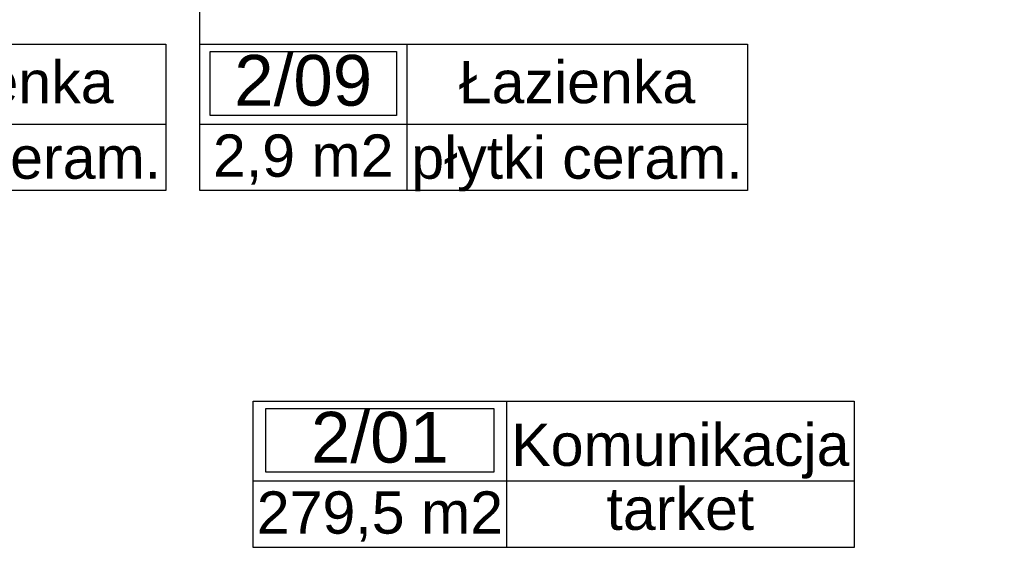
# Model space of a CAD drawing. Header units: millimetres. Extents: x -175445 to -20415, y -559200 to 231527.
# Tile 241 of 256: x -145823 to -142331, y -24370 to -22456. Entities that reach past the tile are written whole.
import ezdxf
from ezdxf.enums import TextEntityAlignment as Align

# ---------------------------------------------------------------- set-up
doc = ezdxf.new("R2010")
doc.units = ezdxf.units.MM
doc.header["$MEASUREMENT"] = 0
for name, color, linetype in [('Polilinia', 7, 'Continuous'), ('Strefa', 7, 'Continuous'), ('Wymiary', 63, 'Continuous')]:
    doc.layers.add(name, color=color, linetype=linetype)
doc.styles.add('Arial', font='txt')
doc.dimstyles.new('GENERATED_STYLE__1', dxfattribs={"dimtxt": 150, "dimasz": 152, "dimexe": 0.18, "dimexo": 0, "dimgap": 0.09, "dimtad": 1, "dimtih": 1, "dimtoh": 1, "dimlfac": 0.1, "dimzin": 0, "dimdsep": 46, "dimtxsty": 'Arial', "dimblk": 'ARROWHEAD_11', "dimblk1": 'ARROWHEAD_11', "dimblk2": 'ARROWHEAD_11', "dimcen": 0.09, "dimclrd": 114, "dimclre": 114, "dimclrt": 114, "dimazin": 0, "dimtfac": 1, "dimtdec": 4, "dimtmove": 0, "dimatfit": 3, "dimfxl": 1, "dimtolj": 1, "dimtzin": 0, "dimarcsym": 0})
doc.dimstyles.new('GENERATED_STYLE__3', dxfattribs={"dimtxt": 150, "dimasz": 152, "dimexe": 0.18, "dimexo": 0, "dimgap": 0.09, "dimtad": 1, "dimlfac": 0.1, "dimzin": 0, "dimdsep": 46, "dimtxsty": 'Arial', "dimblk": 'ARROWHEAD_11', "dimblk1": 'ARROWHEAD_11', "dimblk2": 'ARROWHEAD_11', "dimcen": 0.09, "dimclrd": 114, "dimclre": 114, "dimclrt": 114, "dimazin": 0, "dimtfac": 1, "dimtdec": 4, "dimtmove": 2, "dimatfit": 3, "dimfxl": 1, "dimtolj": 1, "dimtzin": 0, "dimarcsym": 0})

# ---------------------------------------------------------------- blocks, each defined once
blk = doc.blocks.new('Komunikacja_2_01_4', base_point=(-138403.1, 32965.5))
at = {"layer": 'Strefa'}
for p, q in [((-139301.7, 33248.4), (-137170.5, 33248.4)), ((-139301.7, 32729.8), (-139301.7, 33248.4)), ((-138403.1, 33248.4), (-138403.1, 32729.8)), ((-137170.5, 33248.4), (-137170.5, 32729.8)), ((-139256.8, 33222.4), (-138448.1, 33222.4)), ((-139256.8, 32996.1), (-139256.8, 33222.4)), ((-138448.1, 33222.4), (-138448.1, 32996.1)), ((-138448.1, 32996.1), (-139256.8, 32996.1)), ((-139301.7, 32965.5), (-137170.5, 32965.5)), ((-137170.5, 32729.8), (-139301.7, 32729.8))]:
    blk.add_line(p, q, dxfattribs=at)
at = {"layer": 'Strefa', "style": 'Arial'}
for tag, height, p in [('ROOM_NUMBER', 180, (-138852.4, 33120.5)), ('ROOM_NAME', 150, (-137786.8, 33093.9)), ('ROOM_CALC_AREA', 150, (-138852.4, 32853.5)), ('floor_f', 150, (-137786.8, 32866.8))]:
    blk.add_attdef(tag, text='', height=height, dxfattribs=at).set_placement(p, align=Align.MIDDLE_CENTER)
blk = doc.blocks.new('Łazienka_2_08_11', base_point=(-140820.4, 34231.2))
at = {"layer": 'Strefa'}
for p, q in [((-141554.5, 34514.1), (-139612.3, 34514.1)), ((-141554.5, 33995.5), (-141554.5, 34514.1)), ((-140820.4, 34514.1), (-140820.4, 33995.5)), ((-139612.3, 34514.1), (-139612.3, 33995.5)), ((-141517.8, 34488.1), (-140857.1, 34488.1)), ((-141517.8, 34261.9), (-141517.8, 34488.1)), ((-140857.1, 34488.1), (-140857.1, 34261.9)), ((-140857.1, 34261.9), (-141517.8, 34261.9)), ((-141554.5, 34231.2), (-139612.3, 34231.2)), ((-139612.3, 33995.5), (-141554.5, 33995.5))]:
    blk.add_line(p, q, dxfattribs=at)
at = {"layer": 'Strefa', "style": 'Arial'}
for tag, height, p in [('ROOM_NUMBER', 180, (-141187.5, 34386.1)), ('ROOM_NAME', 150, (-140216.4, 34380)), ('ROOM_CALC_AREA', 150, (-141187.5, 34119.2)), ('floor_f', 150, (-140216.4, 34112.1))]:
    blk.add_attdef(tag, text='', height=height, dxfattribs=at).set_placement(p, align=Align.MIDDLE_CENTER)
blk = doc.blocks.new('Łazienka_2_09_12', base_point=(-138757.5, 34231.2))
at = {"layer": 'Strefa'}
for p, q in [((-139491.5, 34514.1), (-137549.3, 34514.1)), ((-139491.5, 33995.5), (-139491.5, 34514.1)), ((-138757.5, 34514.1), (-138757.5, 33995.5)), ((-137549.3, 34514.1), (-137549.3, 33995.5)), ((-139454.8, 34488.1), (-138794.2, 34488.1)), ((-139454.8, 34261.9), (-139454.8, 34488.1)), ((-138794.2, 34488.1), (-138794.2, 34261.9)), ((-138794.2, 34261.9), (-139454.8, 34261.9)), ((-139491.5, 34231.2), (-137549.3, 34231.2)), ((-137549.3, 33995.5), (-139491.5, 33995.5))]:
    blk.add_line(p, q, dxfattribs=at)
at = {"layer": 'Strefa', "style": 'Arial'}
for tag, height, p in [('ROOM_NUMBER', 180, (-139124.5, 34386.1)), ('ROOM_NAME', 150, (-138153.4, 34380)), ('ROOM_CALC_AREA', 150, (-139124.5, 34119.2)), ('floor_f', 150, (-138153.4, 34112.1))]:
    blk.add_attdef(tag, text='', height=height, dxfattribs=at).set_placement(p, align=Align.MIDDLE_CENTER)
blk = doc.blocks.new('ARROWHEAD_11')
at = {"color": 0, "linetype": 'Continuous', "lineweight": 0}
blk.add_line((0, 0), (-1, 0), dxfattribs=at)
at = {"color": 0, "linetype": 'Continuous', "lineweight": 0, "const_width": 0.25, "flags": 128}
blk.add_lwpolyline([(-0.125, 0, 1), (0.125, 0, 1)], format="xyb", close=True, dxfattribs=at)
blk = doc.blocks.new('*D2702')
at = {"layer": 'Defpoints', "color": 0}
for p in [(-143860.7, -21918.1), (-141964.7, -21918.1), (-141700.7, -25068.1)]:
    blk.add_point(p, dxfattribs=at)
at = {"layer": 'Wymiary', "color": 114, "lineweight": -2}
for p, q in [((-143860.7, -21918.1), (-141964.5, -21918.1)), ((-141964.7, -24916.1), (-141964.7, -22070.1)), ((-141700.7, -25068.1), (-141964.8, -25068.1))]:
    blk.add_line(p, q, dxfattribs=at)
at = {"layer": 'Wymiary', "color": 114, "lineweight": -2, "xscale": 152, "yscale": 152, "zscale": 152}
for p, rotation in [((-141964.7, -21918.1), 90), ((-141964.7, -25068.1), 270)]:
    blk.add_blockref('ARROWHEAD_11', p, dxfattribs=dict(at, rotation=rotation))
at = {"layer": 'Wymiary', "color": 114, "lineweight": 13, "insert": (-142069.7, -23379.2), "char_height": 150, "attachment_point": 5, "rotation": 90, "style": 'Arial'}
blk.add_mtext('\\A1;315.00', dxfattribs=at)
blk = doc.blocks.new('*D3104')
at = {"layer": 'Defpoints', "color": 0}
for p in [(-171146.4, -21885.2), (-73250.7, -36498.1), (-73250.7, -44436.1)]:
    blk.add_point(p, dxfattribs=at)
at = {"layer": 'Wymiary', "color": 114, "lineweight": -2}
for p, q in [((-171146.4, -21885.2), (-171146.4, -44436.3)), ((-73250.7, -36498.1), (-73250.7, -44436.3)), ((-170994.4, -44436.1), (-73402.7, -44436.1))]:
    blk.add_line(p, q, dxfattribs=at)
at = {"layer": 'Wymiary', "color": 114, "lineweight": -2, "xscale": 152, "yscale": 152, "zscale": 152, "rotation": 180}
blk.add_blockref('ARROWHEAD_11', (-171146.4, -44436.1), dxfattribs=at)
at = {"layer": 'Wymiary', "color": 114, "lineweight": -2, "xscale": 152, "yscale": 152, "zscale": 152}
blk.add_blockref('ARROWHEAD_11', (-73250.7, -44436.1), dxfattribs=at)
at = {"layer": 'Wymiary', "color": 114, "lineweight": 13, "insert": (-122198.5, -44359.4), "char_height": 150, "attachment_point": 5, "style": 'Arial'}
blk.add_mtext('\\A1;9790', dxfattribs=at)

msp = doc.modelspace()

# ---------------------------------------------------------------- linework, layer by layer
at = {"layer": 'Polilinia', "flags": 128}
msp.add_lwpolyline([(-145184.276, -22543.273), (-145184.276, -21442.069)], dxfattribs=at)

# ---------------------------------------------------------------- block references
at = {"layer": 'Strefa'}
ref = msp.add_blockref('Łazienka_2_08_11', (-146513.185, -22826.13), dxfattribs=at)
ref.add_attrib('ROOM_NAME', 'Łazienka', dxfattribs={"color": 7, "height": 150, "style": 'Arial'}).set_placement((-145909.104, -22677.313), align=Align.MIDDLE_CENTER)
ref.add_attrib('ROOM_NUMBER', '2/08', dxfattribs={"color": 7, "height": 180, "style": 'Arial'}).set_placement((-146880.206, -22671.244), align=Align.MIDDLE_CENTER)
ref.add_attrib('ROOM_CALC_AREA', '2,5 m2', dxfattribs={"color": 7, "height": 150, "style": 'Arial'}).set_placement((-146880.206, -22938.184), align=Align.MIDDLE_CENTER)
ref.add_attrib('floor_f', 'płytki ceram.', dxfattribs={"color": 7, "height": 150, "style": 'Arial'}).set_placement((-145909.104, -22945.23), align=Align.MIDDLE_CENTER)
ref = msp.add_blockref('Łazienka_2_09_12', (-144450.235, -22826.13), dxfattribs=at)
ref.add_attrib('ROOM_NAME', 'Łazienka', dxfattribs={"color": 7, "height": 150, "style": 'Arial'}).set_placement((-143846.155, -22677.313), align=Align.MIDDLE_CENTER)
ref.add_attrib('ROOM_NUMBER', '2/09', dxfattribs={"color": 7, "height": 180, "style": 'Arial'}).set_placement((-144817.256, -22671.244), align=Align.MIDDLE_CENTER)
ref.add_attrib('ROOM_CALC_AREA', '2,9 m2', dxfattribs={"color": 7, "height": 150, "style": 'Arial'}).set_placement((-144817.256, -22938.184), align=Align.MIDDLE_CENTER)
ref.add_attrib('floor_f', 'płytki ceram.', dxfattribs={"color": 7, "height": 150, "style": 'Arial'}).set_placement((-143846.155, -22945.23), align=Align.MIDDLE_CENTER)
ref = msp.add_blockref('Komunikacja_2_01_4', (-144095.895, -24091.836), dxfattribs=at)
ref.add_attrib('ROOM_NAME', 'Komunikacja', dxfattribs={"color": 7, "height": 150, "style": 'Arial'}).set_placement((-143479.575, -23963.435), align=Align.MIDDLE_CENTER)
ref.add_attrib('ROOM_NUMBER', '2/01', dxfattribs={"color": 7, "height": 180, "style": 'Arial'}).set_placement((-144545.175, -23936.888), align=Align.MIDDLE_CENTER)
ref.add_attrib('ROOM_CALC_AREA', '279,5 m2', dxfattribs={"color": 7, "height": 150, "style": 'Arial'}).set_placement((-144545.175, -24203.89), align=Align.MIDDLE_CENTER)
ref.add_attrib('floor_f', 'tarket', dxfattribs={"color": 7, "height": 150, "style": 'Arial'}).set_placement((-143479.575, -24190.518), align=Align.MIDDLE_CENTER)

# ---------------------------------------------------------------- dimensions: what is measured, and where the dimension line sits
at = {"layer": 'Wymiary', "color": 114, "lineweight": 13}
dim = msp.add_linear_dim(base=(-73250.715, -44436.085), p1=(-171146.377, -21885.197), p2=(-73250.715, -36498.101), text='9790', dimstyle='GENERATED_STYLE__1', dxfattribs=at)
dim.commit()
dim.dimension.update_dxf_attribs({"geometry": '*D3104', "text_midpoint": (-122198.546, -44436.085), "dimtype": 160})
dim = msp.add_linear_dim(base=(-141964.664, -21918.06), p1=(-141700.722, -25068.06), p2=(-143860.722, -21918.06), angle=90, dimstyle='GENERATED_STYLE__3', dxfattribs=at)
dim.commit()
dim.dimension.update_dxf_attribs({"geometry": '*D2702', "text_midpoint": (-142069.664, -23379.231), "dimtype": 160, "text_rotation": 90})

doc.saveas('drawing.dxf')
